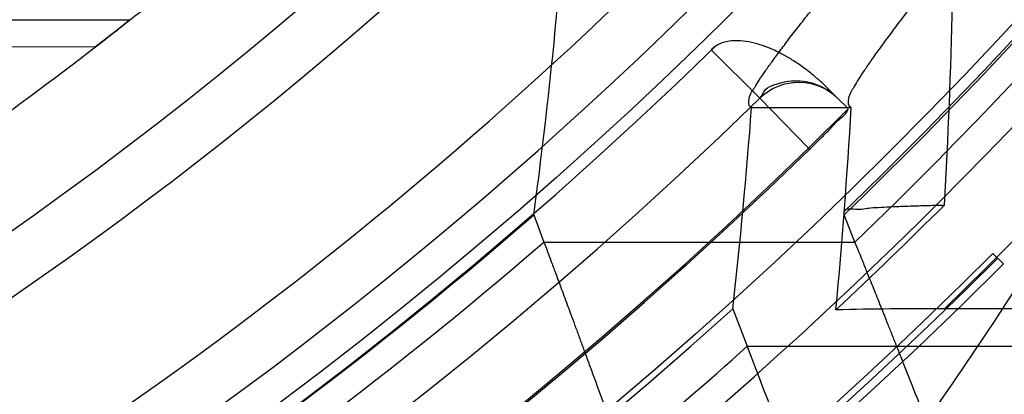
# Model space of a CAD drawing. Header units: millimetres. Extents: x 0 to 297, y 0 to 210.
# Tile 81 of 256: x 146.0682 to 146.1669, y 92.8584 to 92.896. Entities that reach past the tile are written whole.
import ezdxf

# ---------------------------------------------------------------- set-up
doc = ezdxf.new("R2010")
doc.units = ezdxf.units.MM
doc.header["$LTSCALE"] = 16.335
doc.layers.get('0').update_dxf_attribs({"linetype": 'CONTINUOUS'})
for name, color, linetype in [('01_GLOBAL', 7, 'CONTINUOUS'), ('INTFCLR_1', 7, 'CONTINUOUS'), ('INTFCLR_144815', 7, 'CONTINUOUS')]:
    doc.layers.add(name, color=color, linetype=linetype)

msp = doc.modelspace()

# ---------------------------------------------------------------- linework, layer by layer
at = {"color": 7, "linetype": 'Continuous'}
msp.add_circle((146.8548034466, 92.13446435), 2.66, dxfattribs=at)
at = {"color": 9, "linetype": 'Continuous'}
msp.add_arc((146.8548034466, 92.13446435), 2.6259090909, 92.9674534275, 177.0325465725, dxfattribs=at)
at = {"layer": '01_GLOBAL', "color": 7, "linetype": 'Continuous'}
msp.add_circle((146.8548034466, 92.13446435), 2.695, dxfattribs=at)
at = {"layer": 'INTFCLR_1', "color": 9, "linetype": 'Continuous'}
for p, q in [((146.0792014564, 92.8959100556), (146.0436433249, 92.8959100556)), ((146.0757812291, 92.89323446), (146.0394220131, 92.89310754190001))]:
    msp.add_line(p, q, dxfattribs=at)
at = {"layer": 'INTFCLR_1', "color": 7, "linetype": 'Continuous'}
for p, q in [((146.0792014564, 92.8959100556), (146.078115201, 92.8950535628)), ((146.078115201, 92.8950535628), (146.0757812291, 92.89323446))]:
    msp.add_line(p, q, dxfattribs=at)
at = {"layer": 'INTFCLR_1', "color": 6, "linetype": 'Continuous'}
for radius, start, end in [(0.4224162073, 270, 90.00000002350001), (0.4014439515, 270, 90.00000002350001), (0.3860864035, 308.3577852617, 311.3924968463)]:
    msp.add_arc((145.8396077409, 93.1986600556), radius, start, end, dxfattribs=at)
at = {"layer": 'INTFCLR_1', "color": 7, "linetype": 'Continuous'}
for centre, radius, start, end in [((145.8396077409, 93.1986600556), 0.3860864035, 307.7133577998, 308.3577852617), ((145.8398234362, 93.1983833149), 0.3857355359, 307.7131577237, 308.1535755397)]:
    msp.add_arc(centre, radius, start, end, dxfattribs=at)
at = {"layer": 'INTFCLR_1', "color": 9, "linetype": 'Continuous'}
msp.add_arc((145.8396077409, 93.1986600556), 0.3860864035, 302.8139688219, 307.7133577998, dxfattribs=at)
at = {"layer": 'INTFCLR_144815', "color": 6, "linetype": 'Continuous'}
for p, q in [((146.1379327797, 92.8933140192), (146.1375095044, 92.89294123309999)), ((146.1415550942, 92.8871601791), (146.1515348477, 92.8871601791)), ((146.147269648, 92.8830785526), (146.1512247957, 92.88703370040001)), ((146.1197258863, 92.8763824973), (146.1207415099, 92.87366091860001)), ((146.1508193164, 92.8763824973), (146.150845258, 92.87672374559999)), ((146.1519169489, 92.87366091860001), (146.1508193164, 92.8763824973)), ((146.166804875, 92.8714629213), (146.165746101, 92.8725216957)), ((146.1396739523, 92.86696865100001), (146.1411205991, 92.86320410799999)), ((146.1701625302, 92.8669686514), (146.1608844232, 92.8669686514))]:
    msp.add_line(p, q, dxfattribs=at)
at = {"layer": 'INTFCLR_144815', "color": 9, "linetype": 'Continuous'}
for p, q in [((146.1375095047, 92.89294123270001), (146.1423713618, 92.8880777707)), ((146.1492907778, 92.88897701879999), (146.1502395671, 92.88802822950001)), ((146.147269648, 92.8830785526), (146.1473760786, 92.88297212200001)), ((146.1207415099, 92.87366091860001), (146.1519169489, 92.87366091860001)), ((146.1411205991, 92.86320410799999), (146.1717144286, 92.86320410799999))]:
    msp.add_line(p, q, dxfattribs=at)
at = {"layer": 'INTFCLR_144815', "color": 7, "linetype": 'Continuous'}
for p, q in [((146.1423713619, 92.8880777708), (146.1472696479, 92.8830785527)), ((146.151222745, 92.8870450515), (146.1502395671, 92.88802822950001))]:
    msp.add_line(p, q, dxfattribs=at)
at = {"layer": 'INTFCLR_144815', "color": 6, "linetype": 'Continuous'}
for radius in [0.4466793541, 0.4256665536]:
    msp.add_circle((145.8396077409, 93.1986600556), radius, dxfattribs=at)
for centre, radius, start, end in [((145.8396077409, 93.1986600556), 0.6157754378, 313.9937911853, 154.5150993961), ((145.8396077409, 93.1986600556), 0.5947754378, 312.9543589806, 154.5144414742), ((145.8396077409, 93.1986600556), 0.5751005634, 282.2440355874, 71.2863570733), ((145.8396077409, 93.1986600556), 0.4627266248, 45.0000000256, 314.9999999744), ((145.8396077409, 93.1986600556), 0.4618985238, 44.999999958, 315.000000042), ((145.8396077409, 93.1986600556), 0.461229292, 44.99999997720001, 315.0000000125), ((145.8396077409, 93.1986600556), 0.4472794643, 47.86578076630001, 312.1342192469), ((145.8396077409, 93.1986600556), 0.4408857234, 45.72777364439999, 314.2722263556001), ((145.8396077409, 93.1986600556), 0.4268887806, 45.6663486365, 314.3336513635), ((145.8396077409, 93.1986600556), 0.4537777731, 308.490992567, 51.50900743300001), ((145.8396077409, 93.1986600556), 0.4480128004, 313.9992414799, 46.00075850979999), ((145.8396077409, 93.1986600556), 0.4169682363, 295.6072723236, 334.3927276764), ((145.8396077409, 93.1986600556), 0.3959554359, 297.0737153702, 332.9262846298), ((145.8396077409, 93.1986600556), 0.5947754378, 205.4855585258, 293.0456409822), ((145.8396077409, 93.1986600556), 0.6157754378, 205.4849006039, 292.0062088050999), ((145.8396077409, 93.1986600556), 0.454358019, 313.0911760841, 314.9984221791), ((145.8396077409, 93.1986600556), 0.427, 292.2602718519, 310.9966113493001), ((146.1606544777, 92.3543071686), 0.5126612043, 89.9743009, 91.19000209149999), ((143.660967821, 91.9127814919), 2.6560238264, 20.1620810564, 20.9673979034)]:
    msp.add_arc(centre, radius, start, end, dxfattribs=at)
at = {"layer": 'INTFCLR_144815', "color": 9, "linetype": 'Continuous'}
for centre, radius, start, end in [((145.8396077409, 93.1986600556), 0.5712784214, 292.4997540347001, 54.0964566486), ((145.8396077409, 93.1986600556), 0.4540564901, 52.5411294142, 307.4588705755), ((145.8396077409, 93.1986600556), 0.44073522, 45.7280221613, 314.2719778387), ((145.8396077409, 93.1986600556), 0.4337362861, 45.73034182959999, 314.2696581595), ((145.8396102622, 93.1986612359), 0.5153523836, 292.4997540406, 54.09645665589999), ((145.839607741, 93.1986600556), 0.4617768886, 314.0862202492, 45.9137797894), ((145.8396077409, 93.1986600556), 0.450734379, 313.8592910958, 46.1407088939), ((145.8396077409, 93.1986600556), 0.4477854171, 314.0319604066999, 45.9680396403), ((145.8396077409, 93.1986600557), 0.5830188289, 203.8266800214, 313.0809380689), ((145.8396077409, 93.1986600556), 0.590019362, 203.8278898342, 312.5732768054), ((145.8396077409, 93.1986600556), 0.6110177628, 203.8266800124, 319.1799903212), ((145.839607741, 93.1986600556), 0.5090729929, 309.832493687, 323.1675063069), ((145.8396077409, 93.1986600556), 0.4297215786, 293.9594928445, 310.8607650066), ((145.8396077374, 93.19866005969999), 0.4510440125, 309.8664382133, 311.9496809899)]:
    msp.add_arc(centre, radius, start, end, dxfattribs=at)
at = {"layer": 'INTFCLR_144815', "color": 7, "linetype": 'Continuous'}
msp.add_arc((146.1462804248, 92.88406839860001), 0.0055996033, 45.0049825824, 134.2742273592, dxfattribs=at)
at = {"layer": 'INTFCLR_144815', "color": 6, "linetype": 'Continuous'}
for centre, major_axis, ratio, start_param, end_param in [((145.8396077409, 92.94428723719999), (0, 0.3817531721), 0.7456587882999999, -1.7496239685, -1.69324167), ((145.8396077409, 92.9107111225), (0, 0.4321429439), 0.7456587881, -1.6480224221, -1.6010017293), ((145.8396077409, 92.92750131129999), (0, 0.4069448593), 0.7456587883, -1.7200994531, -1.6700911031), ((145.8396077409, 92.9191072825), (0, 0.4195423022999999), 0.7456587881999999, -1.6956613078, -1.6470176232), ((145.8396077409, 93.09539915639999), (0, 0.4080553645), 0.9674516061, -2.2743411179, -2.1269453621)]:
    msp.add_ellipse(centre, major_axis=major_axis, ratio=ratio, start_param=start_param, end_param=end_param, dxfattribs=at)
for points, knots in [([(146.1515348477, 92.8871601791), (146.1512150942, 92.88716605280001), (146.1512119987, 92.88839850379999), (146.1517859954, 92.8890891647), (146.1523169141, 92.8900499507), (146.1528921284, 92.8909097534), (146.1535763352, 92.8919129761), (146.1543814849, 92.893038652), (146.15530592, 92.8942992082), (146.1563525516, 92.89569672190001), (146.1575225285, 92.8972368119), (146.1588179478, 92.898925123), (146.1602417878, 92.900769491), (146.1617966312, 92.9027776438), (146.1634827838, 92.9049551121), (146.1652973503, 92.90730399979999), (146.1672357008, 92.9098248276), (146.169295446, 92.9125216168), (146.1714790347, 92.9154054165), (146.1737896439, 92.91848925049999), (146.1762240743, 92.92177872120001), (146.1787743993, 92.9252737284), (146.1814309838, 92.92897223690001), (146.1841860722, 92.9328752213), (146.1870298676, 92.93698109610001), (146.1899514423, 92.94128675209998), (146.1929388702, 92.9457875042), (146.195979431, 92.950477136), (146.1990598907, 92.9553480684), (146.2021667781, 92.9603915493), (146.2052866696, 92.9655978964), (146.2084064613, 92.9709567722), (146.2115136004, 92.9764574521), (146.2145962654, 92.9820890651), (146.2176434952, 92.9878408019), (146.2206452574, 92.99370206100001), (146.2235925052, 92.9996626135), (146.2264771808, 93.00571270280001), (146.2292921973, 93.0118431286), (146.2320314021, 93.0180453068), (146.2346894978, 93.02431125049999), (146.2372619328, 93.03063346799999), (146.2397453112, 93.0370061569), (146.2421317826, 93.04341060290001), (146.2444188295, 93.0498393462), (146.2466074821, 93.0562939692), (146.2487002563, 93.06278242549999), (146.2506975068, 93.0693069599), (146.2525965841, 93.07585950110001), (146.2543963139, 93.0824362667), (146.2560946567, 93.0890289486), (146.2576905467, 93.0956312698), (146.2591843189, 93.10224204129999), (146.2605765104, 93.1088610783), (146.2618676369, 93.11548837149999), (146.2630580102, 93.12212318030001), (146.2641477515, 93.1287636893), (146.2651369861, 93.135407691), (146.2660260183, 93.1420538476), (146.2668152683, 93.1487017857), (146.2675051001, 93.15535101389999), (146.2680958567, 93.1620011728), (146.2685878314, 93.1686517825), (146.2689813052, 93.1753027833), (146.269276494, 93.1819539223), (146.2694735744, 93.188605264), (146.2695726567, 93.1952566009), (146.2695738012, 93.2019080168), (146.2694770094, 93.2085593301), (146.2692822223, 93.2152106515), (146.2689893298, 93.2218617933), (146.2685981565, 93.2285127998), (146.2681084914, 93.2351633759), (146.2675200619, 93.2418134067), (146.2668325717, 93.2484624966), (146.2660456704, 93.25511036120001), (146.2651589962, 93.26175646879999), (146.2641721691, 93.2684001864), (146.2630848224, 93.2750406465), (146.2618965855, 93.28167693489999), (146.2606070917, 93.28830805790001), (146.2592161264, 93.29493226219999), (146.2577236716, 93.30154713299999), (146.25612979, 93.3081503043), (146.2544344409, 93.31474009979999), (146.2526374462, 93.32131545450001), (146.2507388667, 93.32787448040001), (146.2487392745, 93.33441381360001), (146.2466397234, 93.3409291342), (146.2444415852, 93.3474158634), (146.2421464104, 93.35386959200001), (146.2397562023, 93.36028536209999), (146.2372735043, 93.36665758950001), (146.2347014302, 93.3729801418), (146.2320437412, 93.37924629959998), (146.2293049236, 93.3854487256), (146.2264902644, 93.39157944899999), (146.2236059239, 93.397629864), (146.220658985, 93.40359077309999), (146.2176574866, 93.4094524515), (146.2146104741, 93.4152046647), (146.211527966, 93.42083682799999), (146.2084209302, 93.42633811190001), (146.2053011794, 93.43169765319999), (146.2021812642, 93.436904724), (146.1990742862, 93.4419489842), (146.1959936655, 93.4468207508), (146.1929528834, 93.4515112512), (146.189965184, 93.4560128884), (146.187043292, 93.4603194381), (146.1841991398, 93.4644262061), (146.1814436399, 93.46833010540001), (146.1787864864, 93.4720296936), (146.1762360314, 93.4755251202), (146.1737992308, 93.4788180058), (146.1714816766, 93.4819112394), (146.1692876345, 93.4848088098), (146.1672201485, 93.48751558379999), (146.1652811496, 93.4900371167), (146.1634716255, 93.4923794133), (146.1617917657, 93.49454874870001), (146.1602410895, 93.49655152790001), (146.1588186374, 93.49839409), (146.1575230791, 93.5000825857), (146.1563528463, 93.5016229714), (146.1553062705, 93.50302052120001), (146.1543814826, 93.5042811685), (146.1535770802, 93.5054070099), (146.1528902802, 93.5064101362), (146.1523225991, 93.5072704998), (146.1518630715, 93.50806105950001), (146.151402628, 93.50880307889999), (146.1510534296, 93.51015108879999), (146.1515348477, 93.5101599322)], [0, 0, 0, 0, 0.0014103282, 0.0032894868, 0.0045784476, 0.006109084, 0.0078878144, 0.009921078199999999, 0.0122159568, 0.0147800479, 0.0176210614, 0.0207450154, 0.0241645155, 0.0278962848, 0.0319450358, 0.0363094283, 0.0409856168, 0.0459681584, 0.0512740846, 0.0569372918, 0.0629614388, 0.06932079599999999, 0.0760170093, 0.0830428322, 0.09038864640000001, 0.09804223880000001, 0.1059886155, 0.1142106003, 0.1226891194, 0.1314036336, 0.1403327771, 0.1494548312, 0.1587482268, 0.1681920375, 0.1777662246, 0.1874518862, 0.1972313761, 0.2070885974, 0.2170088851, 0.2269790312, 0.2369874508, 0.247023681, 0.2570780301, 0.2671479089, 0.2771627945, 0.2871678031, 0.297203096, 0.3072268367, 0.3172573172, 0.3272873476, 0.3372951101, 0.3472786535, 0.3572404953, 0.3671820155, 0.3771057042, 0.38701475, 0.3969071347, 0.4067804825, 0.4166362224, 0.4264761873, 0.4363022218, 0.4461151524, 0.4559173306, 0.4657100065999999, 0.4754958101, 0.4852761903, 0.4950537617, 0.5048299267, 0.514607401, 0.5243876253, 0.5341732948, 0.5439658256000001, 0.5537677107, 0.5635801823, 0.5734055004, 0.5832449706, 0.5931003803, 0.6029729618, 0.6128636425, 0.6227732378, 0.6327028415, 0.6426530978, 0.6526214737, 0.6626060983, 0.6726078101, 0.6826271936, 0.6926651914, 0.7027189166, 0.7127821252, 0.7228511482, 0.7329216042, 0.7429877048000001, 0.7530428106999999, 0.7630790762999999, 0.7730874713, 0.7830577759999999, 0.7929782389, 0.8028356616, 0.8126154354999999, 0.8223014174, 0.8318761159, 0.8413205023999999, 0.8506146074, 0.8597374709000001, 0.8686675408, 0.8773831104, 0.8858627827, 0.8940860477, 0.9020337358, 0.9096886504, 0.9170358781, 0.9240630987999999, 0.9307608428, 0.9371226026, 0.9431446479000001, 0.9488258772, 0.9541674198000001, 0.9591725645, 0.9638462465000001, 0.9681947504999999, 0.9722253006, 0.9759458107, 0.979364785, 0.9824904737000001, 0.9853313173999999, 0.9878955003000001, 0.9901906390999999, 0.9922241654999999, 0.994002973, 0.9955336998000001, 0.9968227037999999, 0.9978766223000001, 1, 1, 1, 1]), ([(146.1415550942, 92.8871601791), (146.1412445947, 92.8871657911), (146.1412273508, 92.88836381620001), (146.1418093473, 92.8890301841), (146.1423391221, 92.889961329), (146.1429159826, 92.8907947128), (146.1436016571, 92.8917677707), (146.1444091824, 92.8928600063), (146.145336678, 92.89408366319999), (146.1463871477, 92.8954406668), (146.1475618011, 92.8969365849), (146.1488622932, 92.89857629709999), (146.150290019, 92.9003654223), (146.1518464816, 92.90231011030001), (146.1535329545, 92.9044168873), (146.1553505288, 92.906692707), (146.157299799, 92.9091446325), (146.1593809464, 92.91177998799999), (146.1615932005, 92.9146057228), (146.1639344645, 92.9176279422), (146.1664007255, 92.9208510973), (146.1689860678, 92.92427788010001), (146.1716830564, 92.9279095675), (146.1744830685, 92.93174630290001), (146.1773763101, 92.93578694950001), (146.180351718, 92.9400287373), (146.1833970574, 92.9444671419), (146.1864992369, 92.9490960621), (146.1896445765, 92.9539079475), (146.1928191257, 92.95889402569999), (146.1960089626, 92.96404454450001), (146.1992004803, 92.96934904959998), (146.2023806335, 92.97479665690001), (146.205537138, 92.9803763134), (146.2086586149, 92.9860770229), (146.2117346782, 92.9918880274), (146.2147559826, 92.99779895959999), (146.2177142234, 93.0037999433), (146.2206021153, 93.00988167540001), (146.2234133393, 93.0160354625), (146.2261424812, 93.0222532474), (146.2287849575, 93.0285276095), (146.2313369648, 93.0348518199), (146.2337953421, 93.0412196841), (146.2361575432, 93.0476256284), (146.238421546, 93.05406462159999), (146.2405857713, 93.0605321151), (146.2426490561, 93.067024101), (146.2446105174, 93.073536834), (146.2464696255, 93.0800671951), (146.2482260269, 93.0866122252), (146.249879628, 93.0931695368), (146.2514304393, 93.09973684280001), (146.252878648, 93.10631234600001), (146.2542244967, 93.1128943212), (146.2554683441, 93.11948148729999), (146.2566105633, 93.1260726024), (146.2576515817, 93.1326667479), (146.2585918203, 93.13926305), (146.2594317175, 93.145860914), (146.2601716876, 93.1524598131), (146.260812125, 93.15905938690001), (146.2613533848, 93.16565933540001), (146.2617957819, 93.17225946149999), (146.2621395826, 93.1788596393), (146.2623849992, 93.18545980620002), (146.2625321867, 93.1920599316), (146.2625648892, 93.19646020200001), (146.2625648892, 93.19866005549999)], [0, 0, 0, 0, 0.0027272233, 0.00637693, 0.0088871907, 0.0118720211, 0.0153444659, 0.0193180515, 0.02380733, 0.0288260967, 0.0343890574, 0.0405101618, 0.0472051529, 0.05449051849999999, 0.0623846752, 0.0709044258, 0.0800682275, 0.08989261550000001, 0.1003941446, 0.1115838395, 0.1234656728, 0.1360350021, 0.1492811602, 0.1631910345, 0.1777467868, 0.1929237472, 0.2086919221, 0.2250163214, 0.241858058, 0.2591751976, 0.2769240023, 0.2950599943, 0.3135389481, 0.3323178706, 0.3513557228, 0.3706138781, 0.3900565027, 0.40965088, 0.4293672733, 0.4491790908, 0.4690627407, 0.4889974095, 0.5089649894, 0.5289504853, 0.5489397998, 0.5689220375, 0.5888883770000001, 0.6088300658, 0.6287418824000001, 0.6486179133, 0.6684555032, 0.6882511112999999, 0.7080041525, 0.7277129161, 0.7473782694, 0.7670001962, 0.7865808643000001, 0.8061213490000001, 0.8256243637, 0.8450923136, 0.8645285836, 0.8839363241, 0.9033192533, 0.9226811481, 0.9420259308, 0.9613578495, 0.9806810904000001, 1, 1, 1, 1]), ([(146.1492907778, 92.88897701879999), (146.1488544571, 92.8894133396), (146.1480200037, 92.8901818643), (146.1467863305, 92.891151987), (146.1456919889, 92.8918939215), (146.1446011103, 92.892532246), (146.1435241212, 92.8930560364), (146.1423867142, 92.893483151), (146.1412949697, 92.8937667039), (146.140152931, 92.89389843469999), (146.139001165, 92.8938115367), (146.1382593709, 92.8935242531), (146.1379327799, 92.893314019)], [0, 0, 0, 0, 0.1435942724, 0.2636238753, 0.3649204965, 0.4510197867, 0.557574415, 0.6431772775, 0.7333859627, 0.8194015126, 0.9096135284, 1, 1, 1, 1]), ([(146.1473760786, 92.88297212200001), (146.1477407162, 92.88332761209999), (146.1484316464, 92.88402047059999), (146.1494309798, 92.88499073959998), (146.1502681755, 92.8860122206), (146.1511465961, 92.88655351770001), (146.1512247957, 92.88703370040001)], [0, 0, 0, 0, 0.2728712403, 0.5260267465, 0.7393133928, 1, 1, 1, 1]), ([(146.150845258, 92.87672374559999), (146.1508740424, 92.87710392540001), (146.152293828, 92.8768451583), (146.1532754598, 92.8771092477), (146.1545980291, 92.8771474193), (146.1558424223, 92.8772176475), (146.1573277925, 92.8772716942), (146.1590281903, 92.877326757), (146.1602377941, 92.8773570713), (146.1608785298, 92.87737157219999)], [0, 0, 0, 0, 0.1135875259, 0.263971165, 0.3677614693, 0.4926435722, 0.6396550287, 0.8090627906, 1, 1, 1, 1]), ([(146.1207415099, 92.87366091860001), (146.1208631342, 92.8733344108), (146.1210978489, 92.8727041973), (146.1214795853, 92.8716769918), (146.121826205, 92.8707431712), (146.1221548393, 92.86985699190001), (146.1224395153, 92.8690887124), (146.1227492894, 92.8682518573), (146.123083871, 92.8673469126), (146.1234429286, 92.86637446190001), (146.1238261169, 92.8653351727), (146.1242330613, 92.86422978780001), (146.1246634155, 92.86305915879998), (146.1251167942, 92.8618242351), (146.1255926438, 92.86052603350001), (146.1260903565, 92.8591657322), (146.1266093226, 92.8577447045), (146.1271488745, 92.8562644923), (146.1277083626, 92.8547267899), (146.1282870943, 92.8531334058), (146.1288841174, 92.85148617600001), (146.1294984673, 92.8497870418), (146.1301294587, 92.8480381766), (146.1307763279, 92.8462419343), (146.1314379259, 92.84440077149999), (146.1321130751, 92.84251736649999), (146.1328005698, 92.84059448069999), (146.1334994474, 92.83863506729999), (146.1342087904, 92.8366422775), (146.134927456, 92.834619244), (146.1356536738, 92.8325688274), (146.1363863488, 92.83049429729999), (146.1371244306, 92.8283991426), (146.1378671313, 92.8262870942), (146.1386124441, 92.8241613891), (146.139359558, 92.82202566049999), (146.1401065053, 92.8198832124), (146.1406047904, 92.8184532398), (146.1408535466, 92.81773766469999)], [0, 0, 0, 0, 0.0175880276, 0.0339470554, 0.0553167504, 0.0678686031, 0.0816571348, 0.09667520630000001, 0.1129131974, 0.130359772, 0.149002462, 0.1688274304, 0.1898192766, 0.2119608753, 0.2352330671, 0.2596143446, 0.2850789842, 0.3115985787, 0.3391426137, 0.3676784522, 0.3971715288, 0.4275855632, 0.4588827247, 0.4910222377, 0.5239578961, 0.5576403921, 0.5920179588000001, 0.6270399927, 0.6626521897, 0.6987941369, 0.7354122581, 0.7724546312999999, 0.8098528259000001, 0.8475435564, 0.8854677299, 0.9235600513, 0.9617583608, 1, 1, 1, 1]), ([(146.1736737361, 92.81773766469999), (146.1734029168, 92.8184572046), (146.1728604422, 92.819895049), (146.1720473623, 92.8220493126), (146.1712341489, 92.8241966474), (146.1704230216, 92.8263336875), (146.1696149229, 92.8284566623), (146.1688120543, 92.8305622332), (146.1680152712, 92.8326465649), (146.1672257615, 92.8347060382), (146.166444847, 92.83673727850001), (146.1656743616, 92.83873739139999), (146.164915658, 92.8407032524), (146.1641695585, 92.8426316), (146.1634372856, 92.84451940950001), (146.1627201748, 92.846363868), (146.1620195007, 92.8481622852), (146.1613364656, 92.8499121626), (146.1606718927, 92.8516111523), (146.1600265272, 92.8532571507), (146.1594014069, 92.8548482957), (146.1587975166, 92.8563828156), (146.1582155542, 92.8578589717), (146.1576561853, 92.85927515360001), (146.1571201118, 92.8606299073), (146.1566079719, 92.8619219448), (146.1561203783, 92.8631501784), (146.1556578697, 92.86431369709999), (146.1552208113, 92.8654116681), (146.1548095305, 92.8664433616), (146.1544243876, 92.8674081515), (146.1540657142, 92.8683054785), (146.1537338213, 92.8691348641), (146.1534289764, 92.8698959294), (146.1530772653, 92.87077330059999), (146.1527064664, 92.8716974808), (146.1522981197, 92.87271404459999), (146.1520470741, 92.8733377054), (146.1519169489, 92.87366091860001)], [0, 0, 0, 0, 0.0384359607, 0.07682884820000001, 0.1151150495, 0.1532293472, 0.191104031, 0.2286791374, 0.2658872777, 0.3026614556, 0.3389459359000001, 0.3746823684, 0.4098169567, 0.4442918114, 0.4780517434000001, 0.5110468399, 0.5432270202, 0.5745438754, 0.60495773, 0.6344324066, 0.6629322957, 0.6904236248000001, 0.7168753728, 0.7422586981, 0.7665463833, 0.7897140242, 0.8117416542, 0.8326118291, 0.8523097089, 0.8708221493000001, 0.8881372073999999, 0.9042442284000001, 0.9191337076, 0.9327978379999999, 0.9452313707, 0.9663897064, 0.9825810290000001, 1, 1, 1, 1])]:
    msp.add_open_spline(points, degree=3, knots=knots, dxfattribs=at)
at = {"layer": 'INTFCLR_144815', "color": 7, "linetype": 'Continuous'}
msp.add_open_spline([(146.1423713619, 92.8880777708), (146.1426191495, 92.8883187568), (146.1428080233, 92.88909313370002), (146.1439269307, 92.8894594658), (146.144973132, 92.8898098), (146.1461478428, 92.88988262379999), (146.1473095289, 92.88973088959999), (146.1484081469, 92.8893536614), (146.149381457, 92.8887967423), (146.1499424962, 92.88832530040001), (146.1501930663, 92.8880747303)], degree=3, knots=[0, 0, 0, 0, 0.1160502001, 0.2369051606, 0.3635100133, 0.4938738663, 0.6254543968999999, 0.7554183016, 0.881025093, 1, 1, 1, 1], dxfattribs=at)

doc.saveas('drawing.dxf')
